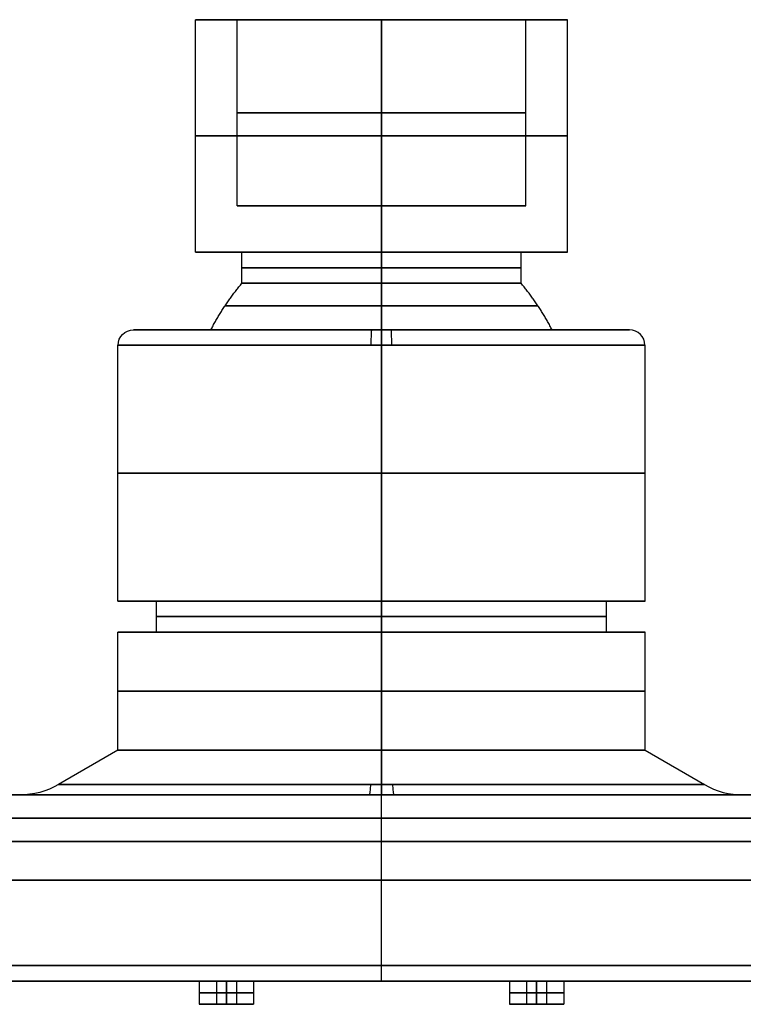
# Model space of a CAD drawing. Header units: centimetres. Extents: x -32 to 15, y -4 to 160.
# Tile 60 of 64: x -2.33 to 2.33, y 94.05 to 100.4. Entities that reach past the tile are written whole.
import ezdxf

# ---------------------------------------------------------------- set-up
doc = ezdxf.new("R2010")
doc.units = ezdxf.units.CM
doc.layers.add('Default', color=7, linetype='Continuous', true_color=0x000000)

# ---------------------------------------------------------------- blocks, each defined once
blk = doc.blocks.new('7537_SOFFIONE_QUADRO_300X300')
at = {"layer": 'Default'}
for p, q in [((-9.3, 62), (-12, 62)), ((-12, 47), (-12, 62)), ((-9.3, 50), (-9.3, 62)), ((0, 62, 12), (0, 62, 9.3)), ((0, 62, -9.3), (0, 62, -12)), ((9.3, 50), (9.3, 62)), ((12, 62), (9.3, 62)), ((12, 47), (12, 62)), ((9.3, 50), (-9.3, 50)), ((0, 50, 9.3), (0, 50, -9.3)), ((-9, 47), (-12, 47)), ((-9, 45), (-9, 47)), ((0, 47, 12), (0, 47, 9)), ((0, 47, -9), (0, 47, -12)), ((12, 47), (9, 47)), ((9, 45), (9, 47)), ((-11, 42), (-16, 42)), ((0, 42, 16), (0, 42, 11)), ((0, 42, -11), (0, 42, -16)), ((16, 42), (11, 42)), ((-17, 24.5), (-17, 41)), ((17, 24.5), (17, 41)), ((-14.5, 24.5), (-17, 24.5)), ((-14.5, 22.5), (-14.5, 24.5)), ((0, 24.5, 17), (0, 24.5, 14.5)), ((0, 24.5, -14.5), (0, 24.5, -17)), ((17, 24.5), (14.5, 24.5)), ((14.5, 22.5), (14.5, 24.5)), ((-14.5, 22.5), (-17, 22.5)), ((-17, 14.887), (-17, 22.5)), ((0, 22.5, 17), (0, 22.5, 14.5)), ((0, 22.5, -14.5), (0, 22.5, -17)), ((17, 22.5), (14.5, 22.5)), ((17, 14.887), (17, 22.5)), ((-17, 14.887), (-20.84, 12.67)), ((17, 14.887), (20.84, 12.67)), ((0, 12, 150), (0, 12, 148.3)), ((0, 12, -148.3), (0, 12, -150)), ((0, 12, 147.5), (0, 12, 23.34)), ((0, 12, -23.34), (0, 12, -147.5)), ((0, 1, 150), (0, 12, 150)), ((0, 1, -150), (0, 12, -150)), ((0, 9, 147.5), (0, 12, 147.5)), ((0, 9, -147.5), (0, 12, -147.5)), ((0, 9, -148.3), (0, 12, -148.3)), ((0, 9, 148.3), (0, 12, 148.3)), ((148.3, 10.5, -148.3), (-148.3, 10.5, -148.3)), ((-148.3, 10.5, 148.3), (148.3, 10.5, 148.3)), ((147.5, 10.5, 147.5), (-147.5, 10.5, 147.5)), ((-147.5, 10.5, -147.5), (147.5, 10.5, -147.5)), ((0, 9, 148.3), (0, 9, 147.5)), ((0, 9, -147.5), (0, 9, -148.3)), ((-149, 6.5, 150), (149, 6.5, 150)), ((149, 6.5, -150), (-149, 6.5, -150)), ((-149, 0), (149, 0)), ((-11.75, 0, 130), (-10.65, 0, 130)), ((-11.75, 0, 130), (-11.75, -1.5, 130)), ((-11.75, 0, 110), (-10.65, 0, 110)), ((-11.75, 0, 110), (-11.75, -1.5, 110)), ((-11.75, 0, 90), (-10.65, 0, 90)), ((-11.75, 0, 90), (-11.75, -1.5, 90)), ((-11.75, 0, 70), (-10.65, 0, 70)), ((-11.75, 0, 70), (-11.75, -1.5, 70)), ((-11.75, 0, 50), (-10.65, 0, 50)), ((-11.75, 0, 50), (-11.75, -1.5, 50)), ((-11.75, 0, 30), (-10.65, 0, 30)), ((-11.75, 0, 30), (-11.75, -1.5, 30)), ((-11.75, 0, 10), (-10.65, 0, 10)), ((-11.75, 0, 10), (-11.75, -1.5, 10)), ((-11.75, 0, -10), (-10.65, 0, -10)), ((-11.75, 0, -10), (-11.75, -1.5, -10)), ((-11.75, 0, -30), (-10.65, 0, -30)), ((-11.75, 0, -30), (-11.75, -1.5, -30)), ((-11.75, 0, -50), (-10.65, 0, -50)), ((-11.75, 0, -50), (-11.75, -1.5, -50)), ((-11.75, 0, -70), (-10.65, 0, -70)), ((-11.75, 0, -70), (-11.75, -1.5, -70)), ((-11.75, 0, -90), (-10.65, 0, -90)), ((-11.75, 0, -90), (-11.75, -1.5, -90)), ((-11.75, 0, -110), (-10.65, 0, -110)), ((-11.75, 0, -110), (-11.75, -1.5, -110)), ((-11.75, 0, -130), (-10.65, 0, -130)), ((-11.75, 0, -130), (-11.75, -1.5, -130)), ((-10.65, 0, 130), (-10.65, -1.5, 130)), ((-10.65, 0, 110), (-10.65, -1.5, 110)), ((-10.65, 0, 90), (-10.65, -1.5, 90)), ((-10.65, 0, 70), (-10.65, -1.5, 70)), ((-10.65, 0, 50), (-10.65, -1.5, 50)), ((-10.65, 0, 30), (-10.65, -1.5, 30)), ((-10.65, 0, 10), (-10.65, -1.5, 10)), ((-10.65, 0, -10), (-10.65, -1.5, -10)), ((-10.65, 0, -30), (-10.65, -1.5, -30)), ((-10.65, 0, -50), (-10.65, -1.5, -50)), ((-10.65, 0, -70), (-10.65, -1.5, -70)), ((-10.65, 0, -90), (-10.65, -1.5, -90)), ((-10.65, 0, -110), (-10.65, -1.5, -110)), ((-10.65, 0, -130), (-10.65, -1.5, -130)), ((-10, 0, 131.75), (-10, 0, 130.65)), ((-10, 0, 129.35), (-10, 0, 128.25)), ((-10, 0, 111.75), (-10, 0, 110.65)), ((-10, 0, 109.35), (-10, 0, 108.25)), ((-10, 0, 91.75), (-10, 0, 90.65)), ((-10, 0, 89.35), (-10, 0, 88.25)), ((-10, 0, 71.75), (-10, 0, 70.65)), ((-10, 0, 69.35), (-10, 0, 68.25)), ((-10, 0, 51.75), (-10, 0, 50.65)), ((-10, 0, 49.35), (-10, 0, 48.25)), ((-10, 0, 31.75), (-10, 0, 30.65)), ((-10, 0, 29.35), (-10, 0, 28.25)), ((-10, 0, 11.75), (-10, 0, 10.65)), ((-10, 0, 9.35), (-10, 0, 8.25)), ((-10, 0, -8.25), (-10, 0, -9.35)), ((-10, 0, -10.65), (-10, 0, -11.75)), ((-10, 0, -28.25), (-10, 0, -29.35)), ((-10, 0, -30.65), (-10, 0, -31.75)), ((-10, 0, -48.25), (-10, 0, -49.35)), ((-10, 0, -50.65), (-10, 0, -51.75)), ((-10, 0, -68.25), (-10, 0, -69.35)), ((-10, 0, -70.65), (-10, 0, -71.75)), ((-10, 0, -88.25), (-10, 0, -89.35)), ((-10, 0, -90.65), (-10, 0, -91.75)), ((-10, 0, -108.25), (-10, 0, -109.35)), ((-10, 0, -110.65), (-10, 0, -111.75)), ((-10, 0, -128.25), (-10, 0, -129.35)), ((-10, 0, -130.65), (-10, 0, -131.75)), ((-9.35, 0, 130), (-8.25, 0, 130)), ((-9.35, 0, 130), (-9.35, -1.5, 130)), ((-9.35, 0, 110), (-8.25, 0, 110)), ((-9.35, 0, 110), (-9.35, -1.5, 110)), ((-9.35, 0, 90), (-8.25, 0, 90)), ((-9.35, 0, 90), (-9.35, -1.5, 90)), ((-9.35, 0, 70), (-8.25, 0, 70)), ((-9.35, 0, 70), (-9.35, -1.5, 70)), ((-9.35, 0, 50), (-8.25, 0, 50)), ((-9.35, 0, 50), (-9.35, -1.5, 50)), ((-9.35, 0, 30), (-8.25, 0, 30)), ((-9.35, 0, 30), (-9.35, -1.5, 30)), ((-9.35, 0, 10), (-8.25, 0, 10)), ((-9.35, 0, 10), (-9.35, -1.5, 10)), ((-9.35, 0, -10), (-8.25, 0, -10)), ((-9.35, 0, -10), (-9.35, -1.5, -10)), ((-9.35, 0, -30), (-8.25, 0, -30)), ((-9.35, 0, -30), (-9.35, -1.5, -30)), ((-9.35, 0, -50), (-8.25, 0, -50)), ((-9.35, 0, -50), (-9.35, -1.5, -50)), ((-9.35, 0, -70), (-8.25, 0, -70)), ((-9.35, 0, -70), (-9.35, -1.5, -70)), ((-9.35, 0, -90), (-8.25, 0, -90)), ((-9.35, 0, -90), (-9.35, -1.5, -90)), ((-9.35, 0, -110), (-8.25, 0, -110)), ((-9.35, 0, -110), (-9.35, -1.5, -110)), ((-9.35, 0, -130), (-8.25, 0, -130)), ((-9.35, 0, -130), (-9.35, -1.5, -130)), ((-8.25, 0, 130), (-8.25, -1.5, 130)), ((-8.25, 0, 110), (-8.25, -1.5, 110)), ((-8.25, 0, 90), (-8.25, -1.5, 90)), ((-8.25, 0, 70), (-8.25, -1.5, 70)), ((-8.25, 0, 50), (-8.25, -1.5, 50)), ((-8.25, 0, 30), (-8.25, -1.5, 30)), ((-8.25, 0, 10), (-8.25, -1.5, 10)), ((-8.25, 0, -10), (-8.25, -1.5, -10)), ((-8.25, 0, -30), (-8.25, -1.5, -30)), ((-8.25, 0, -50), (-8.25, -1.5, -50)), ((-8.25, 0, -70), (-8.25, -1.5, -70)), ((-8.25, 0, -90), (-8.25, -1.5, -90)), ((-8.25, 0, -110), (-8.25, -1.5, -110)), ((-8.25, 0, -130), (-8.25, -1.5, -130)), ((0, 0, 149), (0, 0, -149)), ((8.25, 0, 130), (9.35, 0, 130)), ((8.25, 0, 130), (8.25, -1.5, 130)), ((8.25, 0, 110), (9.35, 0, 110)), ((8.25, 0, 110), (8.25, -1.5, 110)), ((8.25, 0, 90), (9.35, 0, 90)), ((8.25, 0, 90), (8.25, -1.5, 90)), ((8.25, 0, 70), (9.35, 0, 70)), ((8.25, 0, 70), (8.25, -1.5, 70)), ((8.25, 0, 50), (9.35, 0, 50)), ((8.25, 0, 50), (8.25, -1.5, 50)), ((8.25, 0, 30), (9.35, 0, 30)), ((8.25, 0, 30), (8.25, -1.5, 30)), ((8.25, 0, 10), (9.35, 0, 10)), ((8.25, 0, 10), (8.25, -1.5, 10)), ((8.25, 0, -10), (9.35, 0, -10)), ((8.25, 0, -10), (8.25, -1.5, -10)), ((8.25, 0, -30), (9.35, 0, -30)), ((8.25, 0, -30), (8.25, -1.5, -30)), ((8.25, 0, -50), (9.35, 0, -50)), ((8.25, 0, -50), (8.25, -1.5, -50)), ((8.25, 0, -70), (9.35, 0, -70)), ((8.25, 0, -70), (8.25, -1.5, -70)), ((8.25, 0, -90), (9.35, 0, -90)), ((8.25, 0, -90), (8.25, -1.5, -90)), ((8.25, 0, -110), (9.35, 0, -110)), ((8.25, 0, -110), (8.25, -1.5, -110)), ((8.25, 0, -130), (9.35, 0, -130)), ((8.25, 0, -130), (8.25, -1.5, -130)), ((9.35, 0, 130), (9.35, -1.5, 130)), ((9.35, 0, 110), (9.35, -1.5, 110)), ((9.35, 0, 90), (9.35, -1.5, 90)), ((9.35, 0, 70), (9.35, -1.5, 70)), ((9.35, 0, 50), (9.35, -1.5, 50)), ((9.35, 0, 30), (9.35, -1.5, 30)), ((9.35, 0, 10), (9.35, -1.5, 10)), ((9.35, 0, -10), (9.35, -1.5, -10)), ((9.35, 0, -30), (9.35, -1.5, -30)), ((9.35, 0, -50), (9.35, -1.5, -50)), ((9.35, 0, -70), (9.35, -1.5, -70)), ((9.35, 0, -90), (9.35, -1.5, -90)), ((9.35, 0, -110), (9.35, -1.5, -110)), ((9.35, 0, -130), (9.35, -1.5, -130)), ((10, 0, 131.75), (10, 0, 130.65)), ((10, 0, 129.35), (10, 0, 128.25)), ((10, 0, 111.75), (10, 0, 110.65)), ((10, 0, 109.35), (10, 0, 108.25)), ((10, 0, 91.75), (10, 0, 90.65)), ((10, 0, 89.35), (10, 0, 88.25)), ((10, 0, 71.75), (10, 0, 70.65)), ((10, 0, 69.35), (10, 0, 68.25)), ((10, 0, 51.75), (10, 0, 50.65)), ((10, 0, 49.35), (10, 0, 48.25)), ((10, 0, 31.75), (10, 0, 30.65)), ((10, 0, 29.35), (10, 0, 28.25)), ((10, 0, 11.75), (10, 0, 10.65)), ((10, 0, 9.35), (10, 0, 8.25)), ((10, 0, -8.25), (10, 0, -9.35)), ((10, 0, -10.65), (10, 0, -11.75)), ((10, 0, -28.25), (10, 0, -29.35)), ((10, 0, -30.65), (10, 0, -31.75)), ((10, 0, -48.25), (10, 0, -49.35)), ((10, 0, -50.65), (10, 0, -51.75)), ((10, 0, -68.25), (10, 0, -69.35)), ((10, 0, -70.65), (10, 0, -71.75)), ((10, 0, -88.25), (10, 0, -89.35)), ((10, 0, -90.65), (10, 0, -91.75)), ((10, 0, -108.25), (10, 0, -109.35)), ((10, 0, -110.65), (10, 0, -111.75)), ((10, 0, -128.25), (10, 0, -129.35)), ((10, 0, -130.65), (10, 0, -131.75)), ((10.65, 0, 130), (11.75, 0, 130)), ((10.65, 0, 130), (10.65, -1.5, 130)), ((10.65, 0, 110), (11.75, 0, 110)), ((10.65, 0, 110), (10.65, -1.5, 110)), ((10.65, 0, 90), (11.75, 0, 90)), ((10.65, 0, 90), (10.65, -1.5, 90)), ((10.65, 0, 70), (11.75, 0, 70)), ((10.65, 0, 70), (10.65, -1.5, 70)), ((10.65, 0, 50), (11.75, 0, 50)), ((10.65, 0, 50), (10.65, -1.5, 50)), ((10.65, 0, 30), (11.75, 0, 30)), ((10.65, 0, 30), (10.65, -1.5, 30)), ((10.65, 0, 10), (11.75, 0, 10)), ((10.65, 0, 10), (10.65, -1.5, 10)), ((10.65, 0, -10), (11.75, 0, -10)), ((10.65, 0, -10), (10.65, -1.5, -10)), ((10.65, 0, -30), (11.75, 0, -30)), ((10.65, 0, -30), (10.65, -1.5, -30)), ((10.65, 0, -50), (11.75, 0, -50)), ((10.65, 0, -50), (10.65, -1.5, -50)), ((10.65, 0, -70), (11.75, 0, -70)), ((10.65, 0, -70), (10.65, -1.5, -70)), ((10.65, 0, -90), (11.75, 0, -90)), ((10.65, 0, -90), (10.65, -1.5, -90)), ((10.65, 0, -110), (11.75, 0, -110)), ((10.65, 0, -110), (10.65, -1.5, -110)), ((10.65, 0, -130), (11.75, 0, -130)), ((10.65, 0, -130), (10.65, -1.5, -130)), ((11.75, 0, 130), (11.75, -1.5, 130)), ((11.75, 0, 110), (11.75, -1.5, 110)), ((11.75, 0, 90), (11.75, -1.5, 90)), ((11.75, 0, 70), (11.75, -1.5, 70)), ((11.75, 0, 50), (11.75, -1.5, 50)), ((11.75, 0, 30), (11.75, -1.5, 30)), ((11.75, 0, 10), (11.75, -1.5, 10)), ((11.75, 0, -10), (11.75, -1.5, -10)), ((11.75, 0, -30), (11.75, -1.5, -30)), ((11.75, 0, -50), (11.75, -1.5, -50)), ((11.75, 0, -70), (11.75, -1.5, -70)), ((11.75, 0, -90), (11.75, -1.5, -90)), ((11.75, 0, -110), (11.75, -1.5, -110)), ((11.75, 0, -130), (11.75, -1.5, -130)), ((-11.75, -1.5, 130), (-10.65, -1.5, 130)), ((-11.75, -1.5, 110), (-10.65, -1.5, 110)), ((-11.75, -1.5, 90), (-10.65, -1.5, 90)), ((-11.75, -1.5, 70), (-10.65, -1.5, 70)), ((-11.75, -1.5, 50), (-10.65, -1.5, 50)), ((-11.75, -1.5, 30), (-10.65, -1.5, 30)), ((-11.75, -1.5, 10), (-10.65, -1.5, 10)), ((-11.75, -1.5, -10), (-10.65, -1.5, -10)), ((-11.75, -1.5, -30), (-10.65, -1.5, -30)), ((-11.75, -1.5, -50), (-10.65, -1.5, -50)), ((-11.75, -1.5, -70), (-10.65, -1.5, -70)), ((-11.75, -1.5, -90), (-10.65, -1.5, -90)), ((-11.75, -1.5, -110), (-10.65, -1.5, -110)), ((-11.75, -1.5, -130), (-10.65, -1.5, -130)), ((-10, -1.5, 131.75), (-10, -1.5, 130.65)), ((-10, -1.5, 129.35), (-10, -1.5, 128.25)), ((-10, -1.5, 111.75), (-10, -1.5, 110.65)), ((-10, -1.5, 109.35), (-10, -1.5, 108.25)), ((-10, -1.5, 91.75), (-10, -1.5, 90.65)), ((-10, -1.5, 89.35), (-10, -1.5, 88.25)), ((-10, -1.5, 71.75), (-10, -1.5, 70.65)), ((-10, -1.5, 69.35), (-10, -1.5, 68.25)), ((-10, -1.5, 51.75), (-10, -1.5, 50.65)), ((-10, -1.5, 49.35), (-10, -1.5, 48.25)), ((-10, -1.5, 31.75), (-10, -1.5, 30.65)), ((-10, -1.5, 29.35), (-10, -1.5, 28.25)), ((-10, -1.5, 11.75), (-10, -1.5, 10.65)), ((-10, -1.5, 9.35), (-10, -1.5, 8.25)), ((-10, -1.5, -8.25), (-10, -1.5, -9.35)), ((-10, -1.5, -10.65), (-10, -1.5, -11.75)), ((-10, -1.5, -28.25), (-10, -1.5, -29.35)), ((-10, -1.5, -30.65), (-10, -1.5, -31.75)), ((-10, -1.5, -48.25), (-10, -1.5, -49.35)), ((-10, -1.5, -50.65), (-10, -1.5, -51.75)), ((-10, -1.5, -68.25), (-10, -1.5, -69.35)), ((-10, -1.5, -70.65), (-10, -1.5, -71.75)), ((-10, -1.5, -88.25), (-10, -1.5, -89.35)), ((-10, -1.5, -90.65), (-10, -1.5, -91.75)), ((-10, -1.5, -108.25), (-10, -1.5, -109.35)), ((-10, -1.5, -110.65), (-10, -1.5, -111.75)), ((-10, -1.5, -128.25), (-10, -1.5, -129.35)), ((-10, -1.5, -130.65), (-10, -1.5, -131.75)), ((-9.35, -1.5, 130), (-8.25, -1.5, 130)), ((-9.35, -1.5, 110), (-8.25, -1.5, 110)), ((-9.35, -1.5, 90), (-8.25, -1.5, 90)), ((-9.35, -1.5, 70), (-8.25, -1.5, 70)), ((-9.35, -1.5, 50), (-8.25, -1.5, 50)), ((-9.35, -1.5, 30), (-8.25, -1.5, 30)), ((-9.35, -1.5, 10), (-8.25, -1.5, 10)), ((-9.35, -1.5, -10), (-8.25, -1.5, -10)), ((-9.35, -1.5, -30), (-8.25, -1.5, -30)), ((-9.35, -1.5, -50), (-8.25, -1.5, -50)), ((-9.35, -1.5, -70), (-8.25, -1.5, -70)), ((-9.35, -1.5, -90), (-8.25, -1.5, -90)), ((-9.35, -1.5, -110), (-8.25, -1.5, -110)), ((-9.35, -1.5, -130), (-8.25, -1.5, -130)), ((8.25, -1.5, 130), (9.35, -1.5, 130)), ((8.25, -1.5, 110), (9.35, -1.5, 110)), ((8.25, -1.5, 90), (9.35, -1.5, 90)), ((8.25, -1.5, 70), (9.35, -1.5, 70)), ((8.25, -1.5, 50), (9.35, -1.5, 50)), ((8.25, -1.5, 30), (9.35, -1.5, 30)), ((8.25, -1.5, 10), (9.35, -1.5, 10)), ((8.25, -1.5, -10), (9.35, -1.5, -10)), ((8.25, -1.5, -30), (9.35, -1.5, -30)), ((8.25, -1.5, -50), (9.35, -1.5, -50)), ((8.25, -1.5, -70), (9.35, -1.5, -70)), ((8.25, -1.5, -90), (9.35, -1.5, -90)), ((8.25, -1.5, -110), (9.35, -1.5, -110)), ((8.25, -1.5, -130), (9.35, -1.5, -130)), ((10, -1.5, 131.75), (10, -1.5, 130.65)), ((10, -1.5, 129.35), (10, -1.5, 128.25)), ((10, -1.5, 111.75), (10, -1.5, 110.65)), ((10, -1.5, 109.35), (10, -1.5, 108.25)), ((10, -1.5, 91.75), (10, -1.5, 90.65)), ((10, -1.5, 89.35), (10, -1.5, 88.25)), ((10, -1.5, 71.75), (10, -1.5, 70.65)), ((10, -1.5, 69.35), (10, -1.5, 68.25)), ((10, -1.5, 51.75), (10, -1.5, 50.65)), ((10, -1.5, 49.35), (10, -1.5, 48.25)), ((10, -1.5, 31.75), (10, -1.5, 30.65)), ((10, -1.5, 29.35), (10, -1.5, 28.25)), ((10, -1.5, 11.75), (10, -1.5, 10.65)), ((10, -1.5, 9.35), (10, -1.5, 8.25)), ((10, -1.5, -8.25), (10, -1.5, -9.35)), ((10, -1.5, -10.65), (10, -1.5, -11.75)), ((10, -1.5, -28.25), (10, -1.5, -29.35)), ((10, -1.5, -30.65), (10, -1.5, -31.75)), ((10, -1.5, -48.25), (10, -1.5, -49.35)), ((10, -1.5, -50.65), (10, -1.5, -51.75)), ((10, -1.5, -68.25), (10, -1.5, -69.35)), ((10, -1.5, -70.65), (10, -1.5, -71.75)), ((10, -1.5, -88.25), (10, -1.5, -89.35)), ((10, -1.5, -90.65), (10, -1.5, -91.75)), ((10, -1.5, -108.25), (10, -1.5, -109.35)), ((10, -1.5, -110.65), (10, -1.5, -111.75)), ((10, -1.5, -128.25), (10, -1.5, -129.35)), ((10, -1.5, -130.65), (10, -1.5, -131.75)), ((10.65, -1.5, 130), (11.75, -1.5, 130)), ((10.65, -1.5, 110), (11.75, -1.5, 110)), ((10.65, -1.5, 90), (11.75, -1.5, 90)), ((10.65, -1.5, 70), (11.75, -1.5, 70)), ((10.65, -1.5, 50), (11.75, -1.5, 50)), ((10.65, -1.5, 30), (11.75, -1.5, 30)), ((10.65, -1.5, 10), (11.75, -1.5, 10)), ((10.65, -1.5, -10), (11.75, -1.5, -10)), ((10.65, -1.5, -30), (11.75, -1.5, -30)), ((10.65, -1.5, -50), (11.75, -1.5, -50)), ((10.65, -1.5, -70), (11.75, -1.5, -70)), ((10.65, -1.5, -90), (11.75, -1.5, -90)), ((10.65, -1.5, -110), (11.75, -1.5, -110)), ((10.65, -1.5, -130), (11.75, -1.5, -130))]:
    blk.add_line(p, q, dxfattribs=at)
at = {"layer": 'Default', "extrusion": (0, 1, 0)}
for centre, radius, start, end in [((0, 0, 62), 12, 270, 90), ((0, 0, 62), 12, 90, 270), ((0, 0, 56), 9.3, 270, 90), ((0, 0, 56), 9.3, 90, 270), ((0, 0, 54.5), 12, 270, 90), ((0, 0, 54.5), 12, 90, 270), ((0, 0, 50), 9.3, 270, 90), ((0, 0, 50), 9.3, 90, 270), ((0, 0, 47), 12, 270, 90), ((0, 0, 47), 12, 90, 270), ((0, 0, 46), 9, 270, 90), ((0, 0, 46), 9, 90, 270), ((0, 0, 45), 9, 270, 90), ((0, 0, 45), 9, 90, 270), ((0, 0, 42), 16, 270, 90), ((0, 0, 42), 16, 270, 90), ((0, 0, 42), 11, 270, 90), ((0, 0, 42), 11, 90, 270), ((0, 0, 42), 16, 90, 270), ((0, 0, 42), 16, 90, 270), ((0, 0, 41), 17, 270, 90), ((0, 0, 41), 17, 90, 270), ((0, 0, 32.75), 17, 270, 90), ((0, 0, 32.75), 17, 90, 270), ((0, 0, 24.5), 17, 270, 90), ((0, 0, 24.5), 17, 90, 270), ((0, 0, 23.5), 14.5, 270, 90), ((0, 0, 23.5), 14.5, 90, 270), ((0, 0, 22.5), 17, 270, 90), ((0, 0, 22.5), 14.5, 270, 90), ((0, 0, 22.5), 14.5, 90, 270), ((0, 0, 22.5), 17, 90, 270), ((0, 0, 18.693), 17, 270, 90), ((0, 0, 18.693), 17, 90, 270), ((0, 0, 14.887), 17, 270, 90), ((0, 0, 14.887), 17, 90, 270), ((0, 0, 12.67), 20.84, 270, 90), ((0, 0, 12.67), 20.84, 90, 270), ((10, 130), 0.65, 270, 90), ((10, 110), 0.65, 270, 90), ((10, 90), 0.65, 270, 90), ((10, 70), 0.65, 270, 90), ((10, 50), 0.65, 270, 90), ((10, 30), 0.65, 270, 90), ((10, 10), 0.65, 270, 90), ((10, -10), 0.65, 270, 90), ((10, -30), 0.65, 270, 90), ((10, -50), 0.65, 270, 90), ((10, -70), 0.65, 270, 90), ((10, -90), 0.65, 270, 90), ((10, -110), 0.65, 270, 90), ((10, -130), 0.65, 270, 90), ((10, 130), 0.65, 90, 270), ((10, 110), 0.65, 90, 270), ((10, 90), 0.65, 90, 270), ((10, 70), 0.65, 90, 270), ((10, 50), 0.65, 90, 270), ((10, 30), 0.65, 90, 270), ((10, 10), 0.65, 90, 270), ((10, -10), 0.65, 90, 270), ((10, -30), 0.65, 90, 270), ((10, -50), 0.65, 90, 270), ((10, -70), 0.65, 90, 270), ((10, -90), 0.65, 90, 270), ((10, -110), 0.65, 90, 270), ((10, -130), 0.65, 90, 270), ((-10, 130), 0.65, 270, 90), ((-10, 110), 0.65, 270, 90), ((-10, 90), 0.65, 270, 90), ((-10, 70), 0.65, 270, 90), ((-10, 50), 0.65, 270, 90), ((-10, 30), 0.65, 270, 90), ((-10, 10), 0.65, 270, 90), ((-10, -10), 0.65, 270, 90), ((-10, -30), 0.65, 270, 90), ((-10, -50), 0.65, 270, 90), ((-10, -70), 0.65, 270, 90), ((-10, -90), 0.65, 270, 90), ((-10, -110), 0.65, 270, 90), ((-10, -130), 0.65, 270, 90), ((-10, 130), 0.65, 90, 270), ((-10, 110), 0.65, 90, 270), ((-10, 90), 0.65, 90, 270), ((-10, 70), 0.65, 90, 270), ((-10, 50), 0.65, 90, 270), ((-10, 30), 0.65, 90, 270), ((-10, 10), 0.65, 90, 270), ((-10, -10), 0.65, 90, 270), ((-10, -30), 0.65, 90, 270), ((-10, -50), 0.65, 90, 270), ((-10, -70), 0.65, 90, 270), ((-10, -90), 0.65, 90, 270), ((-10, -110), 0.65, 90, 270), ((-10, -130), 0.65, 90, 270), ((10, 130, -1.5), 1.75, 270, 90), ((10, 110, -1.5), 1.75, 270, 90), ((10, 90, -1.5), 1.75, 270, 90), ((10, 70, -1.5), 1.75, 270, 90), ((10, 50, -1.5), 1.75, 270, 90), ((10, 30, -1.5), 1.75, 270, 90), ((10, 10, -1.5), 1.75, 270, 90), ((10, -10, -1.5), 1.75, 270, 90), ((10, -30, -1.5), 1.75, 270, 90), ((10, -50, -1.5), 1.75, 270, 90), ((10, -70, -1.5), 1.75, 270, 90), ((10, -90, -1.5), 1.75, 270, 90), ((10, -110, -1.5), 1.75, 270, 90), ((10, -130, -1.5), 1.75, 270, 90), ((10, 130, -1.5), 0.65, 270, 90), ((10, 110, -1.5), 0.65, 270, 90), ((10, 90, -1.5), 0.65, 270, 90), ((10, 70, -1.5), 0.65, 270, 90), ((10, 50, -1.5), 0.65, 270, 90), ((10, 30, -1.5), 0.65, 270, 90), ((10, 10, -1.5), 0.65, 270, 90), ((10, -10, -1.5), 0.65, 270, 90), ((10, -30, -1.5), 0.65, 270, 90), ((10, -50, -1.5), 0.65, 270, 90), ((10, -70, -1.5), 0.65, 270, 90), ((10, -90, -1.5), 0.65, 270, 90), ((10, -110, -1.5), 0.65, 270, 90), ((10, -130, -1.5), 0.65, 270, 90), ((10, 130, -1.5), 1.75, 90, 270), ((10, 130, -1.5), 0.65, 90, 270), ((10, 110, -1.5), 1.75, 90, 270), ((10, 110, -1.5), 0.65, 90, 270), ((10, 90, -1.5), 1.75, 90, 270), ((10, 90, -1.5), 0.65, 90, 270), ((10, 70, -1.5), 1.75, 90, 270), ((10, 70, -1.5), 0.65, 90, 270), ((10, 50, -1.5), 1.75, 90, 270), ((10, 50, -1.5), 0.65, 90, 270), ((10, 30, -1.5), 1.75, 90, 270), ((10, 30, -1.5), 0.65, 90, 270), ((10, 10, -1.5), 1.75, 90, 270), ((10, 10, -1.5), 0.65, 90, 270), ((10, -10, -1.5), 1.75, 90, 270), ((10, -10, -1.5), 0.65, 90, 270), ((10, -30, -1.5), 1.75, 90, 270), ((10, -30, -1.5), 0.65, 90, 270), ((10, -50, -1.5), 1.75, 90, 270), ((10, -50, -1.5), 0.65, 90, 270), ((10, -70, -1.5), 1.75, 90, 270), ((10, -70, -1.5), 0.65, 90, 270), ((10, -90, -1.5), 1.75, 90, 270), ((10, -90, -1.5), 0.65, 90, 270), ((10, -110, -1.5), 1.75, 90, 270), ((10, -110, -1.5), 0.65, 90, 270), ((10, -130, -1.5), 1.75, 90, 270), ((10, -130, -1.5), 0.65, 90, 270), ((-10, 130, -1.5), 1.75, 270, 90), ((-10, 110, -1.5), 1.75, 270, 90), ((-10, 90, -1.5), 1.75, 270, 90), ((-10, 70, -1.5), 1.75, 270, 90), ((-10, 50, -1.5), 1.75, 270, 90), ((-10, 30, -1.5), 1.75, 270, 90), ((-10, 10, -1.5), 1.75, 270, 90), ((-10, -10, -1.5), 1.75, 270, 90), ((-10, -30, -1.5), 1.75, 270, 90), ((-10, -50, -1.5), 1.75, 270, 90), ((-10, -70, -1.5), 1.75, 270, 90), ((-10, -90, -1.5), 1.75, 270, 90), ((-10, -110, -1.5), 1.75, 270, 90), ((-10, -130, -1.5), 1.75, 270, 90), ((-10, 130, -1.5), 0.65, 270, 90), ((-10, 110, -1.5), 0.65, 270, 90), ((-10, 90, -1.5), 0.65, 270, 90), ((-10, 70, -1.5), 0.65, 270, 90), ((-10, 50, -1.5), 0.65, 270, 90), ((-10, 30, -1.5), 0.65, 270, 90), ((-10, 10, -1.5), 0.65, 270, 90), ((-10, -10, -1.5), 0.65, 270, 90), ((-10, -30, -1.5), 0.65, 270, 90), ((-10, -50, -1.5), 0.65, 270, 90), ((-10, -70, -1.5), 0.65, 270, 90), ((-10, -90, -1.5), 0.65, 270, 90), ((-10, -110, -1.5), 0.65, 270, 90), ((-10, -130, -1.5), 0.65, 270, 90), ((-10, 130, -1.5), 1.75, 90, 270), ((-10, 130, -1.5), 0.65, 90, 270), ((-10, 110, -1.5), 1.75, 90, 270), ((-10, 110, -1.5), 0.65, 90, 270), ((-10, 90, -1.5), 1.75, 90, 270), ((-10, 90, -1.5), 0.65, 90, 270), ((-10, 70, -1.5), 1.75, 90, 270), ((-10, 70, -1.5), 0.65, 90, 270), ((-10, 50, -1.5), 1.75, 90, 270), ((-10, 50, -1.5), 0.65, 90, 270), ((-10, 30, -1.5), 1.75, 90, 270), ((-10, 30, -1.5), 0.65, 90, 270), ((-10, 10, -1.5), 1.75, 90, 270), ((-10, 10, -1.5), 0.65, 90, 270), ((-10, -10, -1.5), 1.75, 90, 270), ((-10, -10, -1.5), 0.65, 90, 270), ((-10, -30, -1.5), 1.75, 90, 270), ((-10, -30, -1.5), 0.65, 90, 270), ((-10, -50, -1.5), 1.75, 90, 270), ((-10, -50, -1.5), 0.65, 90, 270), ((-10, -70, -1.5), 1.75, 90, 270), ((-10, -70, -1.5), 0.65, 90, 270), ((-10, -90, -1.5), 1.75, 90, 270), ((-10, -90, -1.5), 0.65, 90, 270), ((-10, -110, -1.5), 1.75, 90, 270), ((-10, -110, -1.5), 0.65, 90, 270), ((-10, -130, -1.5), 1.75, 90, 270), ((-10, -130, -1.5), 0.65, 90, 270)]:
    blk.add_arc(centre, radius, start, end, dxfattribs=at)
at = {"layer": 'Default', "extrusion": (0, -1, 0)}
for centre, radius, start, end in [((0, 0, -62), 9.3, 90, 270), ((0, 0, -62), 9.3, 270, 90), ((0, 0, -47), 9, 90, 270), ((0, 0, -47), 9, 270, 90), ((0, 0, -24.5), 14.5, 90, 270), ((0, 0, -24.5), 14.5, 270, 90), ((0, 0, -12), 23.34, 90, 270), ((0, 0, -12), 23.34, 270, 90), ((-10, 130), 1.75, 90, 270), ((-10, 110), 1.75, 90, 270), ((-10, 90), 1.75, 90, 270), ((-10, 70), 1.75, 90, 270), ((-10, 50), 1.75, 90, 270), ((-10, 30), 1.75, 90, 270), ((-10, 10), 1.75, 90, 270), ((-10, -10), 1.75, 90, 270), ((-10, -30), 1.75, 90, 270), ((-10, -50), 1.75, 90, 270), ((-10, -70), 1.75, 90, 270), ((-10, -90), 1.75, 90, 270), ((-10, -110), 1.75, 90, 270), ((-10, -130), 1.75, 90, 270), ((-10, 130), 1.75, 270, 90), ((-10, 110), 1.75, 270, 90), ((-10, 90), 1.75, 270, 90), ((-10, 70), 1.75, 270, 90), ((-10, 50), 1.75, 270, 90), ((-10, 30), 1.75, 270, 90), ((-10, 10), 1.75, 270, 90), ((-10, -10), 1.75, 270, 90), ((-10, -30), 1.75, 270, 90), ((-10, -50), 1.75, 270, 90), ((-10, -70), 1.75, 270, 90), ((-10, -90), 1.75, 270, 90), ((-10, -110), 1.75, 270, 90), ((-10, -130), 1.75, 270, 90), ((10, 130), 1.75, 90, 270), ((10, 110), 1.75, 90, 270), ((10, 90), 1.75, 90, 270), ((10, 70), 1.75, 90, 270), ((10, 50), 1.75, 90, 270), ((10, 30), 1.75, 90, 270), ((10, 10), 1.75, 90, 270), ((10, -10), 1.75, 90, 270), ((10, -30), 1.75, 90, 270), ((10, -50), 1.75, 90, 270), ((10, -70), 1.75, 90, 270), ((10, -90), 1.75, 90, 270), ((10, -110), 1.75, 90, 270), ((10, -130), 1.75, 90, 270), ((10, 130), 1.75, 270, 90), ((10, 110), 1.75, 270, 90), ((10, 90), 1.75, 270, 90), ((10, 70), 1.75, 270, 90), ((10, 50), 1.75, 270, 90), ((10, 30), 1.75, 270, 90), ((10, 10), 1.75, 270, 90), ((10, -10), 1.75, 270, 90), ((10, -30), 1.75, 270, 90), ((10, -50), 1.75, 270, 90), ((10, -70), 1.75, 270, 90), ((10, -90), 1.75, 270, 90), ((10, -110), 1.75, 270, 90), ((10, -130), 1.75, 270, 90), ((-10, 130, 0.75), 1.75, 90, 270), ((-10, 110, 0.75), 1.75, 90, 270), ((-10, 90, 0.75), 1.75, 90, 270), ((-10, 70, 0.75), 1.75, 90, 270), ((-10, 50, 0.75), 1.75, 90, 270), ((-10, 30, 0.75), 1.75, 90, 270), ((-10, 10, 0.75), 1.75, 90, 270), ((-10, -10, 0.75), 1.75, 90, 270), ((-10, -30, 0.75), 1.75, 90, 270), ((-10, -50, 0.75), 1.75, 90, 270), ((-10, -70, 0.75), 1.75, 90, 270), ((-10, -90, 0.75), 1.75, 90, 270), ((-10, -110, 0.75), 1.75, 90, 270), ((-10, -130, 0.75), 1.75, 90, 270), ((-10, 130, 0.75), 0.65, 90, 270), ((-10, 110, 0.75), 0.65, 90, 270), ((-10, 90, 0.75), 0.65, 90, 270), ((-10, 70, 0.75), 0.65, 90, 270), ((-10, 50, 0.75), 0.65, 90, 270), ((-10, 30, 0.75), 0.65, 90, 270), ((-10, 10, 0.75), 0.65, 90, 270), ((-10, -10, 0.75), 0.65, 90, 270), ((-10, -30, 0.75), 0.65, 90, 270), ((-10, -50, 0.75), 0.65, 90, 270), ((-10, -70, 0.75), 0.65, 90, 270), ((-10, -90, 0.75), 0.65, 90, 270), ((-10, -110, 0.75), 0.65, 90, 270), ((-10, -130, 0.75), 0.65, 90, 270), ((-10, 130, 0.75), 1.75, 270, 90), ((-10, 130, 0.75), 0.65, 270, 90), ((-10, 110, 0.75), 1.75, 270, 90), ((-10, 110, 0.75), 0.65, 270, 90), ((-10, 90, 0.75), 1.75, 270, 90), ((-10, 90, 0.75), 0.65, 270, 90), ((-10, 70, 0.75), 1.75, 270, 90), ((-10, 70, 0.75), 0.65, 270, 90), ((-10, 50, 0.75), 1.75, 270, 90), ((-10, 50, 0.75), 0.65, 270, 90), ((-10, 30, 0.75), 1.75, 270, 90), ((-10, 30, 0.75), 0.65, 270, 90), ((-10, 10, 0.75), 1.75, 270, 90), ((-10, 10, 0.75), 0.65, 270, 90), ((-10, -10, 0.75), 1.75, 270, 90), ((-10, -10, 0.75), 0.65, 270, 90), ((-10, -30, 0.75), 1.75, 270, 90), ((-10, -30, 0.75), 0.65, 270, 90), ((-10, -50, 0.75), 1.75, 270, 90), ((-10, -50, 0.75), 0.65, 270, 90), ((-10, -70, 0.75), 1.75, 270, 90), ((-10, -70, 0.75), 0.65, 270, 90), ((-10, -90, 0.75), 1.75, 270, 90), ((-10, -90, 0.75), 0.65, 270, 90), ((-10, -110, 0.75), 1.75, 270, 90), ((-10, -110, 0.75), 0.65, 270, 90), ((-10, -130, 0.75), 1.75, 270, 90), ((-10, -130, 0.75), 0.65, 270, 90), ((10, 130, 0.75), 1.75, 90, 270), ((10, 110, 0.75), 1.75, 90, 270), ((10, 90, 0.75), 1.75, 90, 270), ((10, 70, 0.75), 1.75, 90, 270), ((10, 50, 0.75), 1.75, 90, 270), ((10, 30, 0.75), 1.75, 90, 270), ((10, 10, 0.75), 1.75, 90, 270), ((10, -10, 0.75), 1.75, 90, 270), ((10, -30, 0.75), 1.75, 90, 270), ((10, -50, 0.75), 1.75, 90, 270), ((10, -70, 0.75), 1.75, 90, 270), ((10, -90, 0.75), 1.75, 90, 270), ((10, -110, 0.75), 1.75, 90, 270), ((10, -130, 0.75), 1.75, 90, 270), ((10, 130, 0.75), 0.65, 90, 270), ((10, 110, 0.75), 0.65, 90, 270), ((10, 90, 0.75), 0.65, 90, 270), ((10, 70, 0.75), 0.65, 90, 270), ((10, 50, 0.75), 0.65, 90, 270), ((10, 30, 0.75), 0.65, 90, 270), ((10, 10, 0.75), 0.65, 90, 270), ((10, -10, 0.75), 0.65, 90, 270), ((10, -30, 0.75), 0.65, 90, 270), ((10, -50, 0.75), 0.65, 90, 270), ((10, -70, 0.75), 0.65, 90, 270), ((10, -90, 0.75), 0.65, 90, 270), ((10, -110, 0.75), 0.65, 90, 270), ((10, -130, 0.75), 0.65, 90, 270), ((10, 130, 0.75), 1.75, 270, 90), ((10, 130, 0.75), 0.65, 270, 90), ((10, 110, 0.75), 1.75, 270, 90), ((10, 110, 0.75), 0.65, 270, 90), ((10, 90, 0.75), 1.75, 270, 90), ((10, 90, 0.75), 0.65, 270, 90), ((10, 70, 0.75), 1.75, 270, 90), ((10, 70, 0.75), 0.65, 270, 90), ((10, 50, 0.75), 1.75, 270, 90), ((10, 50, 0.75), 0.65, 270, 90), ((10, 30, 0.75), 1.75, 270, 90), ((10, 30, 0.75), 0.65, 270, 90), ((10, 10, 0.75), 1.75, 270, 90), ((10, 10, 0.75), 0.65, 270, 90), ((10, -10, 0.75), 1.75, 270, 90), ((10, -10, 0.75), 0.65, 270, 90), ((10, -30, 0.75), 1.75, 270, 90), ((10, -30, 0.75), 0.65, 270, 90), ((10, -50, 0.75), 1.75, 270, 90), ((10, -50, 0.75), 0.65, 270, 90), ((10, -70, 0.75), 1.75, 270, 90), ((10, -70, 0.75), 0.65, 270, 90), ((10, -90, 0.75), 1.75, 270, 90), ((10, -90, 0.75), 0.65, 270, 90), ((10, -110, 0.75), 1.75, 270, 90), ((10, -110, 0.75), 0.65, 270, 90), ((10, -130, 0.75), 1.75, 270, 90), ((10, -130, 0.75), 0.65, 270, 90)]:
    blk.add_arc(centre, radius, start, end, dxfattribs=at)
at = {"layer": 'Default', "extrusion": (-1, 0, 0)}
for centre, radius, start, end in [((-34.542, 3.438), 16.25, 229.94049, 242.67937), ((-34.542, -3.438), 16.25, 117.32063, 130.05951), ((-41, 16), 1, 90, 180), ((-41, -16), 1, 180, 270), ((-17, -23.34, 0), 5, 0, 30), ((-17, 23.34, 0), 5, 330, 360), ((-1, 149), 1, 0, 90)]:
    blk.add_arc(centre, radius, start, end, dxfattribs=at)
at = {"layer": 'Default', "extrusion": (0.038772, 0, -0.999248)}
blk.add_arc((41, -16), 1, 270, 0, dxfattribs=at)
at = {"layer": 'Default', "extrusion": (-0.999248, 0, -0.038772)}
blk.add_arc((-41, 16), 1, 90, 180, dxfattribs=at)
at = {"layer": 'Default', "extrusion": (0.999248, 0, 0.038772)}
blk.add_arc((41, -16), 1, 270, 0, dxfattribs=at)
at = {"layer": 'Default', "extrusion": (-0.038772, 0, 0.999248)}
blk.add_arc((-41, 16), 1, 90, 180, dxfattribs=at)
at = {"layer": 'Default', "extrusion": (0.033803, 0, -0.999429)}
blk.add_arc((17, -23.34), 5, 150, 180, dxfattribs=at)
at = {"layer": 'Default', "extrusion": (-0.999429, 0, -0.033803)}
blk.add_arc((-17, 23.34), 5, 330, 360, dxfattribs=at)
at = {"layer": 'Default', "extrusion": (0.999429, 0, 0.033803)}
blk.add_arc((17, -23.34), 5, 150, 180, dxfattribs=at)
at = {"layer": 'Default', "extrusion": (-0.033803, 0, 0.999429)}
blk.add_arc((-17, 23.34), 5, 330, 360, dxfattribs=at)
at = {"layer": 'Default', "extrusion": (1, 0, 0)}
blk.add_arc((1, -149), 1, 180, 270, dxfattribs=at)
at = {"layer": 'Default'}
for points in [[(0, 62, -9.3), (0, 56, -9.3), (0, 50, -9.3)], [(0, 50, 9.3), (0, 56, 9.3), (0, 62, 9.3)], [(0, 47, -12), (0, 54.5, -12), (0, 62, -12)], [(0, 62, 12), (0, 54.5, 12), (0, 47, 12)], [(0, 45, -9), (0, 46, -9), (0, 47, -9)], [(0, 47, 9), (0, 46, 9), (0, 45, 9)], [(0, 24.5, -17), (0, 32.75, -17), (0, 41, -17)], [(0, 41, 17), (0, 32.75, 17), (0, 24.5, 17)], [(0, 22.5, -14.5), (0, 23.5, -14.5), (0, 24.5, -14.5)], [(0, 24.5, 14.5), (0, 23.5, 14.5), (0, 22.5, 14.5)], [(0, 14.887, -17), (0, 18.693, -17), (0, 22.5, -17)], [(0, 22.5, 17), (0, 18.693, 17), (0, 14.887, 17)], [(0, 14.887, -17), (0, 13.778, -18.92), (0, 12.67, -20.84)], [(0, 12.67, 20.84), (0, 13.778, 18.92), (0, 14.887, 17)], [(149, 12, -150), (0, 12, -150), (-149, 12, -150)], [(-149, 12, 150), (0, 12, 150), (149, 12, 150)], [(-148.3, 12, -148.3), (0, 12, -148.3), (148.3, 12, -148.3)], [(148.3, 12, 148.3), (0, 12, 148.3), (-148.3, 12, 148.3)], [(147.5, 12, -147.5), (0, 12, -147.5), (-147.5, 12, -147.5)], [(-147.5, 12, 147.5), (0, 12, 147.5), (147.5, 12, 147.5)], [(148.3, 9, -148.3), (0, 9, -148.3), (-148.3, 9, -148.3)], [(-148.3, 9, 148.3), (0, 9, 148.3), (148.3, 9, 148.3)], [(147.5, 9, 147.5), (0, 9, 147.5), (-147.5, 9, 147.5)], [(-147.5, 9, -147.5), (0, 9, -147.5), (147.5, 9, -147.5)], [(-149, 1, 150), (0, 1, 150), (149, 1, 150)], [(149, 1, -150), (0, 1, -150), (-149, 1, -150)], [(-149, 0, 149), (0, 0, 149), (149, 0, 149)], [(149, 0, -149), (0, 0, -149), (-149, 0, -149)], [(-10, -1.5, 128.25), (-10, -0.75, 128.25), (-10, 0, 128.25)], [(-10, 0, 131.75), (-10, -0.75, 131.75), (-10, -1.5, 131.75)], [(-10, 0, 129.35), (-10, -0.75, 129.35), (-10, -1.5, 129.35)], [(-10, -1.5, 130.65), (-10, -0.75, 130.65), (-10, 0, 130.65)], [(-10, -1.5, 108.25), (-10, -0.75, 108.25), (-10, 0, 108.25)], [(-10, 0, 111.75), (-10, -0.75, 111.75), (-10, -1.5, 111.75)], [(-10, 0, 109.35), (-10, -0.75, 109.35), (-10, -1.5, 109.35)], [(-10, -1.5, 110.65), (-10, -0.75, 110.65), (-10, 0, 110.65)], [(-10, -1.5, 88.25), (-10, -0.75, 88.25), (-10, 0, 88.25)], [(-10, 0, 91.75), (-10, -0.75, 91.75), (-10, -1.5, 91.75)], [(-10, 0, 89.35), (-10, -0.75, 89.35), (-10, -1.5, 89.35)], [(-10, -1.5, 90.65), (-10, -0.75, 90.65), (-10, 0, 90.65)], [(-10, -1.5, 68.25), (-10, -0.75, 68.25), (-10, 0, 68.25)], [(-10, 0, 71.75), (-10, -0.75, 71.75), (-10, -1.5, 71.75)], [(-10, 0, 69.35), (-10, -0.75, 69.35), (-10, -1.5, 69.35)], [(-10, -1.5, 70.65), (-10, -0.75, 70.65), (-10, 0, 70.65)], [(-10, -1.5, 48.25), (-10, -0.75, 48.25), (-10, 0, 48.25)], [(-10, 0, 51.75), (-10, -0.75, 51.75), (-10, -1.5, 51.75)], [(-10, 0, 49.35), (-10, -0.75, 49.35), (-10, -1.5, 49.35)], [(-10, -1.5, 50.65), (-10, -0.75, 50.65), (-10, 0, 50.65)], [(-10, -1.5, 28.25), (-10, -0.75, 28.25), (-10, 0, 28.25)], [(-10, 0, 31.75), (-10, -0.75, 31.75), (-10, -1.5, 31.75)], [(-10, 0, 29.35), (-10, -0.75, 29.35), (-10, -1.5, 29.35)], [(-10, -1.5, 30.65), (-10, -0.75, 30.65), (-10, 0, 30.65)], [(-10, -1.5, 8.25), (-10, -0.75, 8.25), (-10, 0, 8.25)], [(-10, 0, 11.75), (-10, -0.75, 11.75), (-10, -1.5, 11.75)], [(-10, 0, 9.35), (-10, -0.75, 9.35), (-10, -1.5, 9.35)], [(-10, -1.5, 10.65), (-10, -0.75, 10.65), (-10, 0, 10.65)], [(-10, -1.5, -11.75), (-10, -0.75, -11.75), (-10, 0, -11.75)], [(-10, 0, -8.25), (-10, -0.75, -8.25), (-10, -1.5, -8.25)], [(-10, 0, -10.65), (-10, -0.75, -10.65), (-10, -1.5, -10.65)], [(-10, -1.5, -9.35), (-10, -0.75, -9.35), (-10, 0, -9.35)], [(-10, -1.5, -31.75), (-10, -0.75, -31.75), (-10, 0, -31.75)], [(-10, 0, -28.25), (-10, -0.75, -28.25), (-10, -1.5, -28.25)], [(-10, 0, -30.65), (-10, -0.75, -30.65), (-10, -1.5, -30.65)], [(-10, -1.5, -29.35), (-10, -0.75, -29.35), (-10, 0, -29.35)], [(-10, -1.5, -51.75), (-10, -0.75, -51.75), (-10, 0, -51.75)], [(-10, 0, -48.25), (-10, -0.75, -48.25), (-10, -1.5, -48.25)], [(-10, 0, -50.65), (-10, -0.75, -50.65), (-10, -1.5, -50.65)], [(-10, -1.5, -49.35), (-10, -0.75, -49.35), (-10, 0, -49.35)], [(-10, -1.5, -71.75), (-10, -0.75, -71.75), (-10, 0, -71.75)], [(-10, 0, -68.25), (-10, -0.75, -68.25), (-10, -1.5, -68.25)], [(-10, 0, -70.65), (-10, -0.75, -70.65), (-10, -1.5, -70.65)], [(-10, -1.5, -69.35), (-10, -0.75, -69.35), (-10, 0, -69.35)], [(-10, -1.5, -91.75), (-10, -0.75, -91.75), (-10, 0, -91.75)], [(-10, 0, -88.25), (-10, -0.75, -88.25), (-10, -1.5, -88.25)], [(-10, 0, -90.65), (-10, -0.75, -90.65), (-10, -1.5, -90.65)], [(-10, -1.5, -89.35), (-10, -0.75, -89.35), (-10, 0, -89.35)], [(-10, -1.5, -111.75), (-10, -0.75, -111.75), (-10, 0, -111.75)], [(-10, 0, -108.25), (-10, -0.75, -108.25), (-10, -1.5, -108.25)], [(-10, 0, -110.65), (-10, -0.75, -110.65), (-10, -1.5, -110.65)], [(-10, -1.5, -109.35), (-10, -0.75, -109.35), (-10, 0, -109.35)], [(-10, -1.5, -131.75), (-10, -0.75, -131.75), (-10, 0, -131.75)], [(-10, 0, -128.25), (-10, -0.75, -128.25), (-10, -1.5, -128.25)], [(-10, 0, -130.65), (-10, -0.75, -130.65), (-10, -1.5, -130.65)], [(-10, -1.5, -129.35), (-10, -0.75, -129.35), (-10, 0, -129.35)], [(10, -1.5, 128.25), (10, -0.75, 128.25), (10, 0, 128.25)], [(10, 0, 131.75), (10, -0.75, 131.75), (10, -1.5, 131.75)], [(10, 0, 129.35), (10, -0.75, 129.35), (10, -1.5, 129.35)], [(10, -1.5, 130.65), (10, -0.75, 130.65), (10, 0, 130.65)], [(10, -1.5, 108.25), (10, -0.75, 108.25), (10, 0, 108.25)], [(10, 0, 111.75), (10, -0.75, 111.75), (10, -1.5, 111.75)], [(10, 0, 109.35), (10, -0.75, 109.35), (10, -1.5, 109.35)], [(10, -1.5, 110.65), (10, -0.75, 110.65), (10, 0, 110.65)], [(10, -1.5, 88.25), (10, -0.75, 88.25), (10, 0, 88.25)], [(10, 0, 91.75), (10, -0.75, 91.75), (10, -1.5, 91.75)], [(10, 0, 89.35), (10, -0.75, 89.35), (10, -1.5, 89.35)], [(10, -1.5, 90.65), (10, -0.75, 90.65), (10, 0, 90.65)], [(10, -1.5, 68.25), (10, -0.75, 68.25), (10, 0, 68.25)], [(10, 0, 71.75), (10, -0.75, 71.75), (10, -1.5, 71.75)], [(10, 0, 69.35), (10, -0.75, 69.35), (10, -1.5, 69.35)], [(10, -1.5, 70.65), (10, -0.75, 70.65), (10, 0, 70.65)], [(10, -1.5, 48.25), (10, -0.75, 48.25), (10, 0, 48.25)], [(10, 0, 51.75), (10, -0.75, 51.75), (10, -1.5, 51.75)], [(10, 0, 49.35), (10, -0.75, 49.35), (10, -1.5, 49.35)], [(10, -1.5, 50.65), (10, -0.75, 50.65), (10, 0, 50.65)], [(10, -1.5, 28.25), (10, -0.75, 28.25), (10, 0, 28.25)], [(10, 0, 31.75), (10, -0.75, 31.75), (10, -1.5, 31.75)], [(10, 0, 29.35), (10, -0.75, 29.35), (10, -1.5, 29.35)], [(10, -1.5, 30.65), (10, -0.75, 30.65), (10, 0, 30.65)], [(10, -1.5, 8.25), (10, -0.75, 8.25), (10, 0, 8.25)], [(10, 0, 11.75), (10, -0.75, 11.75), (10, -1.5, 11.75)], [(10, 0, 9.35), (10, -0.75, 9.35), (10, -1.5, 9.35)], [(10, -1.5, 10.65), (10, -0.75, 10.65), (10, 0, 10.65)], [(10, -1.5, -11.75), (10, -0.75, -11.75), (10, 0, -11.75)], [(10, 0, -8.25), (10, -0.75, -8.25), (10, -1.5, -8.25)], [(10, 0, -10.65), (10, -0.75, -10.65), (10, -1.5, -10.65)], [(10, -1.5, -9.35), (10, -0.75, -9.35), (10, 0, -9.35)], [(10, -1.5, -31.75), (10, -0.75, -31.75), (10, 0, -31.75)], [(10, 0, -28.25), (10, -0.75, -28.25), (10, -1.5, -28.25)], [(10, 0, -30.65), (10, -0.75, -30.65), (10, -1.5, -30.65)], [(10, -1.5, -29.35), (10, -0.75, -29.35), (10, 0, -29.35)], [(10, -1.5, -51.75), (10, -0.75, -51.75), (10, 0, -51.75)], [(10, 0, -48.25), (10, -0.75, -48.25), (10, -1.5, -48.25)], [(10, 0, -50.65), (10, -0.75, -50.65), (10, -1.5, -50.65)], [(10, -1.5, -49.35), (10, -0.75, -49.35), (10, 0, -49.35)], [(10, -1.5, -71.75), (10, -0.75, -71.75), (10, 0, -71.75)], [(10, 0, -68.25), (10, -0.75, -68.25), (10, -1.5, -68.25)], [(10, 0, -70.65), (10, -0.75, -70.65), (10, -1.5, -70.65)], [(10, -1.5, -69.35), (10, -0.75, -69.35), (10, 0, -69.35)], [(10, -1.5, -91.75), (10, -0.75, -91.75), (10, 0, -91.75)], [(10, 0, -88.25), (10, -0.75, -88.25), (10, -1.5, -88.25)], [(10, 0, -90.65), (10, -0.75, -90.65), (10, -1.5, -90.65)], [(10, -1.5, -89.35), (10, -0.75, -89.35), (10, 0, -89.35)], [(10, -1.5, -111.75), (10, -0.75, -111.75), (10, 0, -111.75)], [(10, 0, -108.25), (10, -0.75, -108.25), (10, -1.5, -108.25)], [(10, 0, -110.65), (10, -0.75, -110.65), (10, -1.5, -110.65)], [(10, -1.5, -109.35), (10, -0.75, -109.35), (10, 0, -109.35)], [(10, -1.5, -131.75), (10, -0.75, -131.75), (10, 0, -131.75)], [(10, 0, -128.25), (10, -0.75, -128.25), (10, -1.5, -128.25)], [(10, 0, -130.65), (10, -0.75, -130.65), (10, -1.5, -130.65)], [(10, -1.5, -129.35), (10, -0.75, -129.35), (10, 0, -129.35)]]:
    blk.add_open_spline(points, degree=2, dxfattribs=at)
for points in [[(-11, 42), (-10.446, 43.072), (-9.777, 44.076), (-9, 45)], [(11, 42), (10.446, 43.072), (9.777, 44.076), (9, 45)]]:
    blk.add_rational_spline(points, [1.19093842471, 1.18603750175, 1.18603750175, 1.19093842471], degree=3, dxfattribs=at)
for points in [[(0, 43.556, -10.083), (-5.939, 43.556, -10.083), (-10.083, 43.556, -5.875), (-10.083, 43.556), (-10.083, 43.556, 5.875), (-5.939, 43.556, 10.083), (0, 43.556, 10.083)], [(0, 43.556, 10.083), (5.939, 43.556, 10.083), (10.083, 43.556, 5.875), (10.083, 43.556), (10.083, 43.556, -5.875), (5.939, 43.556, -10.083), (0, 43.556, -10.083)]]:
    blk.add_rational_spline(points, [1.15675898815, 0.938030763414, 0.948198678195, 1.18726273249, 0.948198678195, 0.938030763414, 1.15675898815], degree=3, knots=[0.881731, 0.881731, 0.881731, 0.881731, 20.730911, 20.730911, 20.730911, 40.580092, 40.580092, 40.580092, 40.580092], dxfattribs=at)
blk = doc.blocks.new('F4265N_Q305_ASM')
at = {"layer": 'Default'}
blk.add_blockref('7537_SOFFIONE_QUADRO_300X300', (0, 942, 316.5), dxfattribs=at)

msp = doc.modelspace()

# ---------------------------------------------------------------- block references
at = {"layer": 'Default', "xscale": 0.1, "yscale": 0.1, "zscale": 0.1}
msp.add_blockref('F4265N_Q305_ASM', (0, 0), dxfattribs=at)

doc.saveas('drawing.dxf')
